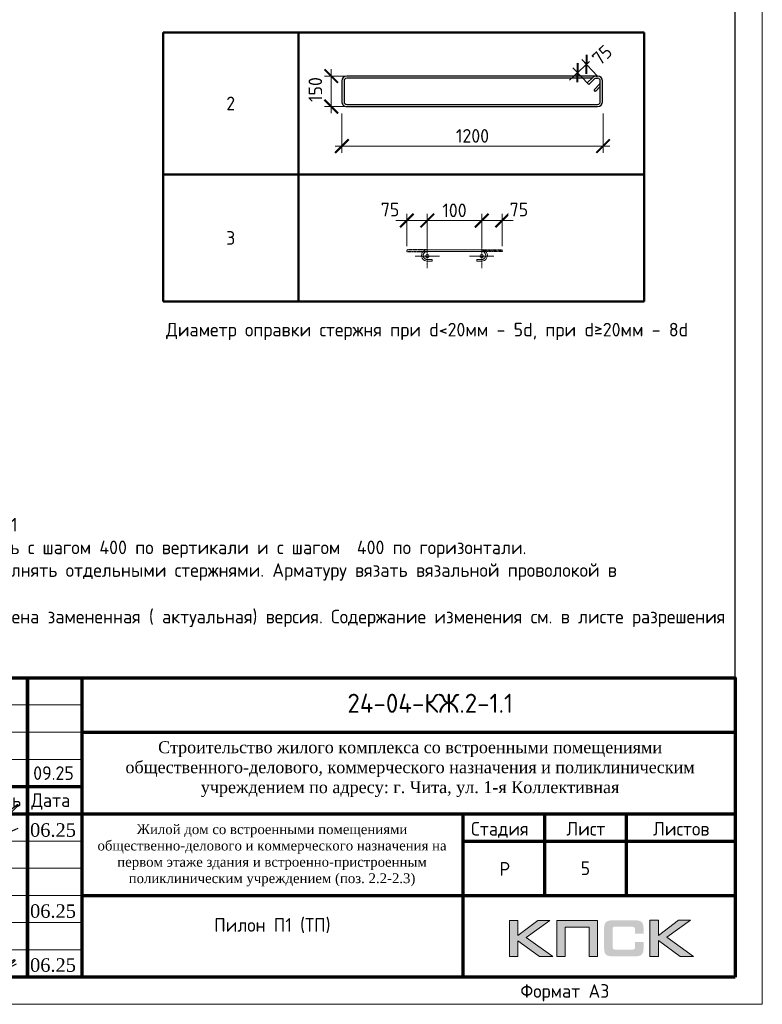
# Model space of a CAD drawing. Header units: millimetres. Extents: x 376598 to 1249954, y -318491 to -22134.
# Tile 4 of 256: x 557531 to 571172, y -317679 to -299588. Entities that reach past the tile are written whole.
import ezdxf
from ezdxf.enums import TextEntityAlignment as Align

# ---------------------------------------------------------------- set-up
doc = ezdxf.new("R2010")
doc.units = ezdxf.units.MM
doc.linetypes.add('CENTER2', pattern=[28.575, 19.05, -3.175, 3.175, -3.175])
doc.linetypes.add('GOST2.303 4', pattern=[7, 5, -2, 0])
for name, color, linetype in [('PDF _S_NET_PROFILE_AXIS', 7, 'Continuous'), ('PDF7_Text', 7, 'Continuous'), ('PDF8_Text', 7, 'Continuous'), ('Рамка печать', 7, 'Continuous'), ('ТОЛСТЫЕ_ОСНОВНЫЕ', 6, 'Continuous')]:
    doc.layers.add(name, color=color, linetype=linetype)
for name, color, linetype, lineweight in [('Арм_шпильки', 143, 'Continuous', 18), ('Выноски', 20, 'Continuous', 20), ('Каркасы ригель', 3, 'Continuous', 0), ('Осевая', 10, 'CENTER2', 20), ('подоснова', 151, 'Continuous', 5), ('поз.', 2, 'Continuous', 25), ('размер', 1, 'Continuous', 25), ('РАЗМЕРЫ', 1, 'Continuous', 9), ('Рамка', 7, 'Continuous', 70), ('Текст', 7, 'Continuous', 25), ('ТОНКИЕ', 7, 'Continuous', 9)]:
    doc.layers.add(name, color=color, linetype=linetype, lineweight=lineweight)
doc.styles.add('GOST 2.304', font='CS_Gost2304.shx')
doc.styles.add('GOST-2.304_Type-B', font='GOST_Common.ttf')
doc.styles.add('PDF Times New Roman', font='times.ttf')
doc.styles.add('style1', font='GOST_Common.ttf', dxfattribs={"height": 500})
doc.styles.add('ГОСТ', font='GOST_Common.ttf')
doc.dimstyles.new('мой', dxfattribs={"dimscale": 100, "dimtxt": 2.5, "dimasz": 2.5, "dimexe": 1.25, "dimexo": 0.625, "dimtad": 1, "dimdec": 0, "dimtxsty": 'GOST-2.304_Type-B', "dimblk": 'ARCHTICK', "dimcen": 2.5, "dimdle": 2, "dimaunit": 1, "dimadec": 1, "dimazin": 2, "dimtfac": 1, "dimtdec": 0, "dimtmove": 1, "dimatfit": 3, "dimfxl": 1, "dimtfill": 1, "dimlwd": -1, "dimlwe": -1, "dimarcsym": 0})
doc.dimstyles.new('мой 25', dxfattribs={"dimscale": 100, "dimtxt": 2.5, "dimasz": 2.5, "dimexe": 1.25, "dimexo": 0.625, "dimtad": 1, "dimdec": 0, "dimlfac": 0.5, "dimtxsty": 'GOST-2.304_Type-B', "dimblk": 'ARCHTICK', "dimcen": 2.5, "dimdle": 1.25, "dimaunit": 1, "dimadec": 1, "dimazin": 2, "dimtfac": 1, "dimtdec": 0, "dimtmove": 1, "dimatfit": 3, "dimfxl": 6, "dimfxlon": 1, "dimtfill": 1, "dimlwd": -1, "dimlwe": -1, "dimarcsym": 0})
doc.dimstyles.new('СПДС', dxfattribs={"dimscale": 100, "dimtxt": 2.5, "dimasz": 2.5, "dimexe": 1.25, "dimexo": 0, "dimtad": 1, "dimdec": 0, "dimtxsty": 'GOST-2.304_Type-B', "dimblk": 'ARCHTICK', "dimcen": 2.5, "dimdle": 2, "dimadec": 0, "dimazin": 2, "dimtfac": 0.75, "dimtdec": 0, "dimtmove": 1, "dimatfit": 3, "dimfxl": 1, "dimtolj": 1, "dimarcsym": 1})

# ---------------------------------------------------------------- blocks, each defined once
blk = doc.blocks.new('*T408')
at = {"layer": 'Выноски', "color": 0, "linetype": 'ByBlock', "lineweight": 50, "transparency": 16777216}
for p, q in [((0, 0), (8834, 0)), ((0, 0), (0, -4943)), ((2484, 0), (2484, -4943)), ((8834, 0), (8834, -4943)), ((0, -2606), (8834, -2606)), ((0, -4943), (8834, -4943))]:
    blk.add_line(p, q, dxfattribs=at)
at = {"layer": 'Выноски', "color": 0, "transparency": 16777216, "char_height": 250, "width": 2183.67, "attachment_point": 5, "style": 'GOST-2.304_Type-B'}
for s, insert in [('2', (1242, -1303)), ('3', (1242, -3774))]:
    blk.add_mtext(s, dxfattribs=dict(at, insert=insert))
blk = doc.blocks.new('*U25')
for p, q in [((-8, 0), (-7, 7.2)), ((-7, -7.2), (-8, 0)), ((-7, 7.2), (-4.2, 14)), ((-4.2, 14), (0.2, 19.8)), ((0.2, 19.8), (6, 24.2)), ((6, 24.2), (12.8, 27)), ((12.8, 27), (20, 28)), ((44, 28), (20, 28)), ((20, 20), (44, 20)), ((44, 20), (44, 28)), ((262.7, 28), (286.7, 28)), ((262.7, 20), (262.7, 28)), ((286.7, 20), (262.7, 20)), ((293.9, 27), (286.7, 28)), ((300.7, 24.2), (293.9, 27)), ((306.5, 19.8), (300.7, 24.2)), ((310.9, 14), (306.5, 19.8)), ((313.7, 7.2), (310.9, 14)), ((314.7, 0), (313.7, 7.2)), ((-4.2, -14), (-7, -7.2)), ((0.2, -19.8), (-4.2, -14)), ((6, -24.2), (0.2, -19.8)), ((12.8, -27), (6, -24.2)), ((20, -28), (12.8, -27)), ((20, -28), (286.7, -28)), ((286.7, -28), (293.9, -27)), ((293.9, -27), (300.7, -24.2)), ((300.7, -24.2), (306.5, -19.8)), ((306.5, -19.8), (310.9, -14)), ((310.9, -14), (313.7, -7.2)), ((313.7, -7.2), (314.7, 0))]:
    blk.add_line(p, q)
at = {"color": 0, "linetype": 'ByBlock', "lineweight": -2}
for p, q in [((0, 0), (0.7, 5.2)), ((0.7, 5.2), (2.7, 10)), ((2.7, 10), (5.9, 14.1)), ((5.9, 14.1), (10, 17.3)), ((10, 17.3), (14.8, 19.3)), ((14.8, 19.3), (20, 20)), ((291.8, 19.3), (286.7, 20)), ((296.7, 17.3), (291.8, 19.3)), ((300.8, 14.1), (296.7, 17.3)), ((304, 10), (300.8, 14.1)), ((306, 5.2), (304, 10)), ((306.7, 0), (306, 5.2)), ((0.7, -5.2), (0, 0)), ((2.7, -10), (0.7, -5.2)), ((5.9, -14.1), (2.7, -10)), ((10, -17.3), (5.9, -14.1)), ((14.8, -19.3), (10, -17.3)), ((20, -20), (14.8, -19.3)), ((20, -20), (286.7, -20)), ((286.7, -20), (291.8, -19.3)), ((291.8, -19.3), (296.7, -17.3)), ((296.7, -17.3), (300.8, -14.1)), ((300.8, -14.1), (304, -10)), ((304, -10), (306, -5.2)), ((306, -5.2), (306.7, 0))]:
    blk.add_line(p, q, dxfattribs=at)
at = {"style": 'GOST 2.304', "oblique": 15, "flags": 9}
for tag, p in [('ДИАМЕТР', (117.8, -62.2)), ('ДЛИНА', (118.1, -72.5)), ('ПОЗИЦИЯ', (118, -56.6)), ('КЛАСС', (118, -67.8)), ('МАССА', (118.7, -78.2))]:
    blk.add_attdef(tag, p, '', height=2.5, dxfattribs=at)
blk = doc.blocks.new('_ArchTick')
at = {"color": 0, "linetype": 'ByBlock', "const_width": 0.15}
blk.add_lwpolyline([(-0.5, -0.5), (0.5, 0.5)], dxfattribs=at)
blk = doc.blocks.new('*D407')
at = {"layer": 'DEFPOINTS', "color": 0, "lineweight": 0, "transparency": 16777216}
for p in [(566018, -303278), (565018, -303816), (566018, -303815)]:
    blk.add_point(p, dxfattribs=at)
at = {"layer": 'РАЗМЕРЫ', "color": 0, "linetype": 'Continuous', "transparency": 16777216}
for p, q in [((565018, -303753), (565018, -303153)), ((566018, -303752), (566018, -303153)), ((564818, -303278), (566218, -303278))]:
    blk.add_line(p, q, dxfattribs=at)
at = {"layer": 'РАЗМЕРЫ', "color": 0, "transparency": 16777216, "xscale": 250, "yscale": 250, "zscale": 250, "rotation": 180}
blk.add_blockref('_ArchTick', (565018, -303278), dxfattribs=at)
at = {"layer": 'РАЗМЕРЫ', "color": 0, "transparency": 16777216, "xscale": 250, "yscale": 250, "zscale": 250}
blk.add_blockref('_ArchTick', (566018, -303278), dxfattribs=at)
at = {"layer": 'РАЗМЕРЫ', "color": 0, "lineweight": 0, "transparency": 16777216, "insert": (565518, -303091), "char_height": 250, "attachment_point": 5, "style": 'GOST-2.304_Type-B', "bg_fill": 3, "box_fill_scale": 1.1, "bg_fill_color": 256, "bg_fill_true_color": 13158600, "bg_fill_transparency": 0}
blk.add_mtext('100', dxfattribs=at)
blk = doc.blocks.new('*D409')
at = {"layer": 'DEFPOINTS', "color": 0, "lineweight": 0}
for p in [(564642, -303278), (564642, -303815), (565018, -303816)]:
    blk.add_point(p, dxfattribs=at)
at = {"layer": 'РАЗМЕРЫ', "color": 0, "linetype": 'Continuous'}
for p, q in [((564642, -303752), (564642, -303153)), ((565018, -303753), (565018, -303153)), ((565218, -303278), (564442, -303278))]:
    blk.add_line(p, q, dxfattribs=at)
at = {"layer": 'РАЗМЕРЫ', "color": 0, "xscale": 250, "yscale": 250, "zscale": 250, "rotation": 180}
blk.add_blockref('_ArchTick', (564642, -303278), dxfattribs=at)
at = {"layer": 'РАЗМЕРЫ', "color": 0, "xscale": 250, "yscale": 250, "zscale": 250}
blk.add_blockref('_ArchTick', (565018, -303278), dxfattribs=at)
at = {"layer": 'РАЗМЕРЫ', "color": 0, "lineweight": 0, "insert": (564335, -303076), "char_height": 250, "attachment_point": 5, "style": 'GOST-2.304_Type-B', "bg_fill": 3, "box_fill_scale": 1.1, "bg_fill_color": 256, "bg_fill_true_color": 13158600, "bg_fill_transparency": 0}
blk.add_mtext('75', dxfattribs=at)
blk = doc.blocks.new('*D410')
at = {"layer": 'DEFPOINTS', "color": 0, "lineweight": 0}
for p in [(566394, -303278), (566018, -303816), (566394, -303815)]:
    blk.add_point(p, dxfattribs=at)
at = {"layer": 'РАЗМЕРЫ', "color": 0, "linetype": 'Continuous'}
for p, q in [((566018, -303753), (566018, -303153)), ((566394, -303752), (566394, -303153)), ((565818, -303278), (566594, -303278))]:
    blk.add_line(p, q, dxfattribs=at)
at = {"layer": 'РАЗМЕРЫ', "color": 0, "xscale": 250, "yscale": 250, "zscale": 250, "rotation": 180}
blk.add_blockref('_ArchTick', (566018, -303278), dxfattribs=at)
at = {"layer": 'РАЗМЕРЫ', "color": 0, "xscale": 250, "yscale": 250, "zscale": 250}
blk.add_blockref('_ArchTick', (566394, -303278), dxfattribs=at)
at = {"layer": 'РАЗМЕРЫ', "color": 0, "lineweight": 0, "insert": (566701, -303076), "char_height": 250, "attachment_point": 5, "style": 'GOST-2.304_Type-B', "bg_fill": 3, "box_fill_scale": 1.1, "bg_fill_color": 256, "bg_fill_true_color": 13158600, "bg_fill_transparency": 0}
blk.add_mtext('75', dxfattribs=at)
blk = doc.blocks.new('*U26')
at = {"color": 0, "linetype": 'ByBlock', "lineweight": -2}
for p, q in [((108.8, 1198.9), (12.5, 1198.9)), ((108.8, 1188.9), (12.5, 1188.9)), ((38.8, 1188.9), (60.9, 1166.9)), ((-10, 1176.4), (-10, 12.5)), ((-10, 1169.4), (-10, 1176.4)), ((22, 1128), (-3.4, 1153.5)), ((0, 1169.4), (0, 1176.4)), ((0, 1150.1), (0, 12.5)), ((3.7, 1160.6), (29.1, 1135.1)), ((53.8, 1159.8), (28.3, 1185.2)), ((60.9, 1166.9), (53.8, 1159.8)), ((121.3, 12.5), (121.3, 1176.4)), ((131.3, 12.5), (131.3, 1176.4)), ((29.1, 1135.1), (22, 1128)), ((12.5, 0), (108.8, 0)), ((12.5, -10), (108.8, -10))]:
    blk.add_line(p, q, dxfattribs=at)
for centre, radius, start, end in [((12.5, 1176.4), 22.5, 90, 180), ((12.5, 1176.4), 12.5, 90, 180), ((19.5, 1176.4), 12.5, 45, 90), ((108.8, 1176.4), 22.5, 0, 90), ((108.8, 1176.4), 12.5, 0, 90), ((12.5, 1169.4), 22.5, 180, 225), ((12.5, 1169.4), 12.5, 180, 225), ((12.5, 12.5), 22.5, 180, 270), ((12.5, 12.5), 12.5, 180, 270), ((108.8, 12.5), 12.5, 270, 0), ((108.8, 12.5), 22.5, 270, 0)]:
    blk.add_arc(centre, radius, start, end, dxfattribs=at)
at = {"style": 'GOST 2.304', "oblique": 15, "flags": 9}
for tag, p in [('ДИАМЕТР', (-52.8, -63)), ('КЛАСС', (-53, -68.7)), ('ДЛИНА', (-52.5, -73.8)), ('ПОЗИЦИЯ', (-52.3, -58)), ('МАССА', (-52.3, -78.3))]:
    blk.add_attdef(tag, p, '', height=2.5, dxfattribs=at)
blk = doc.blocks.new('*D399')
at = {"layer": 'DEFPOINTS', "color": 0, "lineweight": 0, "transparency": 16777216}
for p in [(563449, -300956), (568248, -301094), (563449, -301910)]:
    blk.add_point(p, dxfattribs=at)
at = {"layer": 'РАЗМЕРЫ', "color": 0, "linetype": 'Continuous', "transparency": 16777216}
for p, q in [((563449, -301310), (563449, -302035)), ((568248, -301310), (568248, -302035)), ((568373, -301910), (563324, -301910))]:
    blk.add_line(p, q, dxfattribs=at)
at = {"layer": 'РАЗМЕРЫ', "color": 0, "transparency": 16777216, "xscale": 250, "yscale": 250, "zscale": 250, "rotation": 180}
blk.add_blockref('_ArchTick', (563449, -301910), dxfattribs=at)
at = {"layer": 'РАЗМЕРЫ', "color": 0, "transparency": 16777216, "xscale": 250, "yscale": 250, "zscale": 250}
blk.add_blockref('_ArchTick', (568248, -301910), dxfattribs=at)
at = {"layer": 'РАЗМЕРЫ', "color": 0, "lineweight": 0, "transparency": 16777216, "insert": (565849, -301723), "char_height": 250, "attachment_point": 5, "style": 'GOST-2.304_Type-B', "bg_fill": 3, "box_fill_scale": 1.1, "bg_fill_color": 256, "bg_fill_true_color": 13158600, "bg_fill_transparency": 0}
blk.add_mtext('1200', dxfattribs=at)
blk = doc.blocks.new('*D415')
at = {"layer": 'DEFPOINTS', "color": 0, "lineweight": 0, "transparency": 16777216}
for p in [(563254, -300624), (564764, -300624), (564418, -301183)]:
    blk.add_point(p, dxfattribs=at)
at = {"layer": 'РАЗМЕРЫ', "color": 0, "linetype": 'Continuous', "transparency": 16777216}
for p, q in [((563854, -300624), (563129, -300624)), ((563254, -301308), (563254, -300499)), ((563854, -301183), (563129, -301183))]:
    blk.add_line(p, q, dxfattribs=at)
at = {"layer": 'РАЗМЕРЫ', "color": 0, "lineweight": 0, "transparency": 16777216, "insert": (562962, -300872), "char_height": 250, "attachment_point": 5, "rotation": 90, "style": 'GOST-2.304_Type-B', "bg_fill": 3, "box_fill_scale": 1.1, "bg_fill_color": 256, "bg_fill_true_color": 13158600, "bg_fill_transparency": 0}
blk.add_mtext('150', dxfattribs=at)
at = {"layer": 'РАЗМЕРЫ', "color": 0, "transparency": 16777216, "xscale": 250, "yscale": 250, "zscale": 250}
for p, rotation in [((563254, -300624), 90), ((563254, -301183), 270)]:
    blk.add_blockref('_ArchTick', p, dxfattribs=dict(at, rotation=rotation))
blk = doc.blocks.new('*U56')
at = {"layer": 'ТОЛСТЫЕ_ОСНОВНЫЕ', "color": 6}
blk.add_lwpolyline([(20, 5), (415, 5), (415, 292), (20, 292)], close=True, dxfattribs=at)
at = {"layer": 'ТОНКИЕ'}
blk.add_lwpolyline([(0, 0), (420, 0), (420, 297), (0, 297)], close=True, dxfattribs=at)
at = {"layer": 'Текст', "style": 'style1'}
blk.add_text('Формат А3', height=2.5, dxfattribs=at).set_placement((375.57, 1.2))
blk = doc.blocks.new('11')
at = {"layer": 'Выноски'}
for p, q in [((47962, 66737), (47989, 66781)), ((47989, 66781), (48016, 66806)), ((48016, 66806), (48038, 66823)), ((48038, 66823), (48060, 66786)), ((48060, 66786), (48058, 66769)), ((47885, 66608), (47944, 66700)), ((47944, 66700), (47962, 66737))]:
    blk.add_line(p, q, dxfattribs=at)
blk.add_lwpolyline([(47863, 66761), (47937, 66865), (47843, 66458), (47885, 66564), (47905, 66616), (47954, 66628), (47979, 66606), (47957, 66539), (47937, 66487), (47947, 66458), (47991, 66470), (48051, 66611), (48041, 66569), (48023, 66505), (48023, 66448), (48065, 66448), (48090, 66529), (48110, 66608), (48043, 66369), (47972, 66275), (47954, 66344), (47991, 66389), (48078, 66431), (48142, 66470), (48154, 66441), (48204, 66512), (48246, 66606), (48209, 66455), (48204, 66418), (48295, 66574), (48265, 66463), (48265, 66455), (48312, 66453), (48342, 66529), (48347, 66584), (48337, 66465), (48349, 66453), (48401, 66569), (48443, 66616), (48461, 66678), (48466, 66727), (48436, 66811), (48399, 66754), (48399, 66618), (48389, 66549), (48374, 66507), (48416, 66564), (48441, 66576), (48451, 66524), (48433, 66482), (48419, 66453), (48424, 66428), (48458, 66421)], dxfattribs=at)
blk = doc.blocks.new('яяя')
at = {"lineweight": 30}
for points in [[(345424, 110432), (345425, 110410), (345424, 110397), (345417, 110379), (345406, 110350), (345390, 110319), (345357, 110275), (345310, 110221), (345265, 110176), (345198, 110110), (345161, 110077), (345133, 110066), (345116, 110066), (345102, 110075), (345090, 110091), (345082, 110115), (345074, 110146), (345066, 110182), (345064, 110206), (345067, 110234), (345077, 110278), (345095, 110320), (345114, 110361), (345134, 110395), (345159, 110428), (345195, 110469), (345228, 110506), (345284, 110560), (345331, 110595), (345379, 110625), (345435, 110648), (345486, 110670), (345532, 110686), (345573, 110696), (345605, 110698), (345621, 110695), (345635, 110687), (345648, 110671), (345656, 110649), (345659, 110625), (345659, 110583), (345656, 110553), (345647, 110523), (345635, 110489), (345387, 110033), (345349, 109985), (345311, 109948), (345247, 109889), (345209, 109858), (345192, 109844), (345180, 109837), (345157, 109833), (345150, 109835), (345140, 109842), (345135, 109856), (345138, 109881), (345148, 109892), (345183, 109930), (345267, 110024), (345343, 110105), (345455, 110213), (345617, 110343), (345775, 110456), (345811, 110526), (345838, 110607), (345890, 110740), (345902, 110771), (345698, 110295), (345672, 110226), (345626, 110132), (345572, 110032), (345518, 109953), (345481, 109918), (345497, 110001), (345567, 110147), (345655, 110301), (345760, 110442)], [(345481, 109918), (345476, 109896), (345475, 109874), (345485, 109861), (345506, 109866), (345539, 109891), (345632, 109983), (345968, 110450), (346022, 110527), (346029, 110560), (346027, 110579), (346026, 110590), (346010, 110605), (345993, 110609), (345975, 110601), (345962, 110584), (345954, 110562), (345857, 110421), (345783, 110292), (345741, 110183), (345701, 110079), (345665, 109985), (345660, 109952), (345666, 109929), (345669, 109915), (345682, 109910), (345702, 109914), (345735, 109941), (345846, 110007), (346065, 110160), (346075, 110193), (346070, 110217), (346066, 110236), (346052, 110241), (346030, 110241), (346007, 110228), (345978, 110203), (345960, 110164), (345892, 110010), (345895, 109986), (345904, 109966), (345925, 109964), (345969, 109968), (346045, 110000), (346218, 110114), (346261, 110154), (346280, 110184), (346282, 110210), (346278, 110225), (346263, 110229), (346241, 110222), (346220, 110198), (346162, 110049), (345989, 109904), (345932, 109849), (345906, 109805), (345891, 109739), (345890, 109690), (345899, 109652), (345924, 109647), (345956, 109655), (345980, 109674), (346058, 109838), (346158, 110046), (346261, 110098), (346314, 110120), (346292, 110079), (346269, 110036), (346261, 110008), (346267, 109998), (346293, 109998), (346363, 110039), (346445, 110095), (346421, 110068), (346414, 110040), (346407, 110011), (346416, 109990), (346466, 109972), (346509, 109977), (346574, 109984), (347172, 110293)], [(346586, 109971), (346543, 109917), (346509, 109873), (346489, 109825), (346475, 109767), (346472, 109710), (346478, 109675), (346485, 109641), (346501, 109621), (346517, 109602), (346542, 109589), (346568, 109592), (346605, 109620), (346680, 109731), (346736, 109842), (346865, 110115), (346962, 110290), (346969, 110318), (346979, 110360), (347013, 110403), (347056, 110434), (347091, 110450), (347109, 110450), (347121, 110434), (347115, 110405), (347072, 110355), (347012, 110307), (346924, 110222)]]:
    blk.add_lwpolyline(points, dxfattribs=at)
blk = doc.blocks.new('штамп кж1.1')
at = {"layer": 'Рамка печать', "lineweight": 20}
h = blk.add_hatch(color=0, dxfattribs=at)
h.paths.add_polyline_path([(419458, -85094), (419234, -85094), (418867, -85370), (418867, -85094), (418712, -85094), (418712, -85757), (418867, -85757), (418867, -85466), (419264, -85757), (419512, -85757), (419019, -85406)])
h.paths.add_polyline_path([(419737, -85219), (420175, -85219), (420175, -85757), (420329, -85757), (420329, -85094), (420165, -85094), (419583, -85094), (419583, -85251), (419583, -85757), (419737, -85757)])
h.paths.add_polyline_path([(421451, -85091), (421295, -85091), (421295, -85754), (421451, -85754), (421451, -85462), (421847, -85754), (422095, -85754), (421602, -85403), (422041, -85091), (421818, -85091), (421451, -85367)])
blk.add_hatch(color=204, dxfattribs=at).paths.add_polyline_path([(421166, -85165), (421164, -85157), (421161, -85151), (421158, -85145), (421154, -85139), (421151, -85134), (421147, -85129), (421143, -85124), (421139, -85120), (421133, -85117), (421128, -85113), (421122, -85109), (421115, -85107), (421108, -85104), (421100, -85101), (421093, -85099), (421075, -85096), (421056, -85093), (421035, -85092), (421012, -85091), (420617, -85091), (420594, -85092), (420573, -85093), (420553, -85096), (420536, -85099), (420528, -85102), (420521, -85104), (420514, -85107), (420508, -85110), (420502, -85113), (420496, -85117), (420491, -85120), (420486, -85124), (420482, -85129), (420478, -85134), (420474, -85139), (420471, -85145), (420468, -85151), (420466, -85158), (420463, -85165), (420461, -85172), (420457, -85188), (420455, -85206), (420453, -85226), (420453, -85248), (420453, -85596), (420453, -85618), (420455, -85638), (420457, -85656), (420461, -85673), (420463, -85680), (420466, -85687), (420468, -85694), (420471, -85700), (420474, -85705), (420478, -85711), (420482, -85716), (420486, -85720), (420491, -85725), (420496, -85728), (420502, -85731), (420508, -85735), (420514, -85738), (420521, -85740), (420528, -85743), (420536, -85745), (420553, -85749), (420573, -85751), (420594, -85753), (420617, -85754), (421012, -85754), (421035, -85753), (421056, -85752), (421075, -85749), (421092, -85746), (421100, -85743), (421108, -85741), (421115, -85738), (421122, -85735), (421128, -85732), (421133, -85728), (421139, -85725), (421143, -85720), (421147, -85716), (421151, -85711), (421154, -85706), (421158, -85700), (421161, -85694), (421164, -85688), (421166, -85680), (421169, -85673), (421172, -85656), (421175, -85639), (421176, -85618), (421177, -85596), (421177, -85487), (421022, -85487), (421022, -85576), (421022, -85582), (421021, -85588), (421020, -85594), (421019, -85599), (421017, -85604), (421015, -85608), (421012, -85612), (421008, -85616), (421005, -85619), (421001, -85622), (420996, -85624), (420991, -85626), (420987, -85627), (420981, -85628), (420974, -85628), (420968, -85629), (420649, -85629), (420644, -85628), (420639, -85628), (420635, -85626), (420631, -85624), (420627, -85621), (420624, -85618), (420620, -85615), (420617, -85611), (420615, -85607), (420613, -85603), (420611, -85598), (420609, -85593), (420607, -85584), (420607, -85574), (420607, -85256), (420607, -85250), (420607, -85245), (420609, -85240), (420610, -85235), (420611, -85231), (420613, -85228), (420616, -85225), (420619, -85221), (420622, -85218), (420626, -85216), (420630, -85214), (420634, -85212), (420639, -85211), (420643, -85210), (420649, -85210), (420654, -85210), (420968, -85210), (420974, -85210), (420981, -85210), (420986, -85212), (420991, -85213), (420996, -85215), (421000, -85217), (421004, -85220), (421008, -85223), (421011, -85227), (421014, -85231), (421017, -85235), (421019, -85240), (421020, -85245), (421021, -85250), (421022, -85257), (421022, -85263), (421022, -85336), (421177, -85336), (421177, -85248), (421176, -85226), (421175, -85206), (421172, -85188), (421168, -85172)])
at = {"layer": 'PDF _S_NET_PROFILE_AXIS', "lineweight": 30, "elevation": 0}
blk.add_lwpolyline([(409123, -83320), (409140, -83299), (409161, -83282), (409174, -83265), (409208, -83231), (409216, -83227), (409221, -83219), (409229, -83214), (409238, -83206), (409259, -83189), (409276, -83176), (409288, -83172), (409297, -83172), (409297, -83176), (409293, -83185), (409280, -83198), (409191, -83274), (409174, -83282), (409157, -83299), (409106, -83329), (409085, -83341), (409060, -83358), (409055, -83363), (409051, -83363), (409060, -83358), (409072, -83350), (409077, -83350), (409081, -83346), (409077, -83350), (409072, -83354), (409064, -83358), (409047, -83371), (409030, -83380), (409013, -83397), (408971, -83426), (408933, -83460), (408890, -83502), (408878, -83515), (408873, -83524), (408865, -83528), (408857, -83540), (408840, -83562), (408827, -83583), (408818, -83600), (408797, -83625), (408772, -83646), (408717, -83701), (408683, -83727), (408666, -83735), (408653, -83744), (408628, -83752), (408603, -83752), (408594, -83744), (408590, -83731), (408586, -83706), (408586, -83680), (408590, -83667), (408598, -83655), (408611, -83642), (408636, -83629), (408645, -83621), (408662, -83612), (408683, -83600), (408696, -83595), (408708, -83583), (408725, -83574), (408742, -83562), (408785, -83536), (408831, -83507), (408873, -83481), (408912, -83456), (408928, -83443), (408941, -83435), (408954, -83430), (408962, -83422), (408962, -83426), (408954, -83430), (408950, -83435), (408937, -83443), (408920, -83456), (408882, -83477), (408797, -83532), (408755, -83557), (408721, -83574), (408708, -83583), (408696, -83587), (408687, -83591), (408679, -83591), (408666, -83595), (408658, -83591), (408653, -83587), (408653, -83570), (408658, -83557), (408658, -83545), (408662, -83528), (408674, -83502), (408691, -83477), (408700, -83468), (408704, -83460), (408717, -83456), (408751, -83439), (408763, -83439), (408772, -83435), (408785, -83430), (408848, -83418), (408873, -83405), (408895, -83397), (408933, -83380), (408954, -83371), (408975, -83358), (408992, -83346), (409005, -83333), (409039, -83308), (409064, -83295), (409077, -83286), (409094, -83274), (409127, -83244), (409144, -83231), (409153, -83223), (409157, -83223), (409149, -83240), (409123, -83265), (409111, -83274), (409077, -83299), (409064, -83308), (409051, -83320), (409026, -83350), (409013, -83363), (409009, -83371), (408992, -83392), (408979, -83401), (408967, -83418), (408962, -83422), (408962, -83426), (408958, -83430), (408950, -83435), (408937, -83447), (408916, -83473), (408903, -83485), (408890, -83502), (408882, -83515), (408873, -83524), (408869, -83528), (408873, -83524), (408878, -83524), (408873, -83528), (408865, -83549), (408857, -83553), (408852, -83562), (408848, -83566), (408823, -83617), (408823, -83629), (408818, -83638), (408823, -83642), (408827, -83642), (408840, -83629), (408852, -83621), (408907, -83566), (408941, -83540), (408954, -83528), (408967, -83524), (408971, -83515), (408984, -83502), (408988, -83494), (408996, -83494), (408996, -83498), (408979, -83515), (408962, -83536), (408937, -83557), (408924, -83566), (408912, -83579), (408907, -83579), (408899, -83583), (408895, -83591), (408895, -83612), (408899, -83617), (408907, -83617), (408920, -83608), (408937, -83591), (408945, -83579), (408954, -83570), (408979, -83540), (408996, -83524), (409005, -83511), (409017, -83507), (409022, -83502), (409026, -83502), (409013, -83515), (409005, -83528), (408992, -83536), (408971, -83562), (408954, -83583), (408945, -83591), (408941, -83600), (408937, -83612), (408937, -83625), (408941, -83629), (408954, -83634), (408958, -83629), (408967, -83612), (408979, -83600), (409000, -83583), (409009, -83574), (409022, -83574), (409026, -83583), (409026, -83608), (409030, -83608), (409039, -83604), (409051, -83595), (409077, -83570), (409085, -83557), (409089, -83553), (409089, -83549), (409085, -83549), (409081, -83553), (409072, -83557), (409047, -83574), (409017, -83595), (408979, -83621), (408971, -83625), (408958, -83629), (408950, -83638), (408933, -83663), (408924, -83684), (408903, -83722), (408886, -83765), (408865, -83811), (408848, -83862), (408840, -83883), (408827, -83909), (408827, -83921), (408831, -83921), (408835, -83917), (408840, -83909), (408848, -83896), (408852, -83888), (408861, -83875), (408886, -83841), (408903, -83816), (408924, -83782), (408954, -83748), (408984, -83706), (409043, -83625), (409077, -83583), (409106, -83545), (409132, -83511), (409157, -83481), (409174, -83456), (409195, -83430), (409229, -83388), (409263, -83350), (409305, -83308), (409394, -83214), (409441, -83172), (409479, -83130), (409517, -83092), (409551, -83062), (409580, -83037), (409606, -83016), (409627, -82999), (409644, -82986), (409657, -82977), (409665, -82969), (409674, -82969), (409674, -82965), (409682, -82960), (409682, -82982), (409674, -82994), (409665, -83003), (409661, -83011), (409563, -83109), (409538, -83138), (409504, -83168), (409318, -83354), (409242, -83422), (409187, -83477), (409178, -83490), (409170, -83498), (409161, -83502), (409157, -83507), (409157, -83511), (409161, -83511), (409170, -83507), (409182, -83494), (409212, -83477), (409225, -83464), (409238, -83460), (409246, -83452), (409263, -83443), (409276, -83443), (409276, -83452), (409267, -83468), (409259, -83481), (409242, -83502), (409238, -83515), (409233, -83524), (409229, -83528), (409229, -83532), (409238, -83540), (409242, -83536), (409246, -83536), (409254, -83532), (409267, -83524), (409318, -83485), (409356, -83460), (409381, -83452), (409386, -83452), (409390, -83456), (409390, -83494), (409394, -83507), (409398, -83515), (409407, -83519), (409415, -83515), (409424, -83515), (409449, -83507), (409492, -83490), (409521, -83477), (409551, -83460), (409593, -83443), (409635, -83422), (409690, -83397)], dxfattribs=at)
at = {"layer": 'Рамка', "color": 7}
for p, q in [((405358, -83134), (405358, -80634)), ((407358, -83134), (407358, -80634)), ((410858, -81634), (422858, -81634)), ((404358, -82634), (410858, -82634)), ((404358, -83134), (422858, -83134)), ((419358, -83134), (419358, -84634)), ((420858, -83134), (420858, -84634)), ((417858, -83634), (422858, -83634)), ((417858, -83634), (422858, -83634)), ((410858, -84634), (422858, -84634))]:
    blk.add_line(p, q, dxfattribs=at)
at = {"layer": 'Рамка'}
for p, q in [((406358, -86134), (406358, -80634)), ((408358, -86134), (408358, -80634)), ((408358, -80634), (408358, -86134)), ((409858, -80634), (409858, -86134)), ((409858, -86134), (409858, -80634)), ((410858, -80634), (410858, -86134)), ((417858, -83134), (417858, -86134))]:
    blk.add_line(p, q, dxfattribs=at)
at = {"layer": 'Рамка', "color": 7, "lineweight": 15}
for p, q in [((404358, -81134), (410858, -81134)), ((404358, -81634), (410858, -81634)), ((404358, -82134), (410858, -82134)), ((404358, -83634), (410858, -83634)), ((404358, -84134), (410858, -84134)), ((404358, -84634), (410858, -84634)), ((404358, -85134), (410858, -85134)), ((404358, -85634), (410858, -85634))]:
    blk.add_line(p, q, dxfattribs=at)
at = {"layer": 'Рамка'}
blk.add_lwpolyline([(422858, -86134), (404358, -86134), (404358, -80634), (422858, -80634)], close=True, dxfattribs=at)
at = {"layer": 'Рамка печать', "color": 0, "lineweight": 20}
for points in [[(418712, -85757), (418712, -85094), (418867, -85094), (418867, -85370), (419234, -85094), (419458, -85094), (419019, -85406), (419512, -85757), (419264, -85757), (418867, -85466), (418867, -85757), (418712, -85757)], [(419737, -85757), (419737, -85219), (420175, -85219), (420175, -85757), (420329, -85757), (420329, -85094), (420165, -85094), (419583, -85094), (419583, -85251), (419583, -85757), (419737, -85757)], [(421295, -85754), (421295, -85091), (421451, -85091), (421451, -85367), (421818, -85091), (422041, -85091), (421602, -85403), (422095, -85754), (421847, -85754), (421451, -85462), (421451, -85754), (421295, -85754)]]:
    blk.add_lwpolyline(points, close=True, dxfattribs=at)
at = {"color": 2, "lineweight": 60, "xscale": 0.5, "yscale": 0.5, "zscale": 0.5}
blk.add_blockref('яяя', (236070, -141038), dxfattribs=at)
at = {"layer": 'Выноски', "color": 0}
blk.add_blockref('11', (360773, -151499), dxfattribs=at)
at = {"layer": 'PDF7_Text', "char_height": 248, "attachment_point": 7, "style": 'PDF Times New Roman'}
for s, insert in [('Патрушев', (406387, -83634)), ('06.25', (409908, -83561)), ('06.25', (409908, -85050)), ('Жукова', (406466, -86056)), ('06.25', (409908, -86042))]:
    blk.add_mtext(s, dxfattribs=dict(at, insert=insert))
at = {"layer": 'PDF7_Text', "insert": (410912, -84467), "char_height": 180, "width": 6881.02, "attachment_point": 7, "style": 'PDF Times New Roman'}
blk.add_mtext('\\pxqc;Жилой дом со встроенными помещениями общественно-делового и коммерческого назначения на первом этаже здания и встроенно-пристроенным поликлиническим учреждением (поз. 2.2-2.3)', dxfattribs=at)
at = {"layer": 'PDF7_Text', "insert": (406426, -85084), "char_height": 247.95, "attachment_point": 7, "style": 'PDF Times New Roman'}
blk.add_mtext_dynamic_manual_height_columns('{\\C256;Куликов}', width=2000, gutter_width=1250, heights=[0], dxfattribs=at)
at = {"layer": 'PDF8_Text', "char_height": 248, "attachment_point": 7, "style": 'PDF Times New Roman'}
for s, insert in [('ГИП', (404451, -83561)), ('Исполнит.', (404432, -85007)), ('Н.контр.', (404445, -86056))]:
    blk.add_mtext(s, dxfattribs=dict(at, insert=insert))
at = {"layer": 'Текст', "color": 7, "style": 'ГОСТ'}
blk.add_text('24-04-КЖ.2-1.1', height=350, dxfattribs=at).set_placement((417259, -81103), align=Align.MIDDLE_CENTER)
for s, p in [('Изм.', (404522, -82993)), ('Лист', (406493, -82996)), ('N док.', (407423, -82993)), ('Подпись', (408507, -83008)), ('Дата', (409929, -83008)), ('Стадия', (418009, -83534)), ('Лист', (419758, -83534)), ('Листов', (421350, -83534)), ('Р', (418530, -84272))]:
    blk.add_text(s, height=250, dxfattribs=at).set_placement(p)
at = {"layer": 'Текст', "color": 7, "style": 'ГОСТ', "width": 0.9}
blk.add_text('Кол.уч.', height=250, dxfattribs=at).set_placement((405423, -82992))
at = {"layer": 'Текст', "color": 7, "insert": (411117, -81801), "char_height": 220, "attachment_point": 1, "style": 'ГОСТ'}
blk.add_mtext_dynamic_manual_height_columns('\\pxqc;{\\fTimes New Roman|b0|i0|c204|p18;\\C256;Строительство жилого комплекса со встроенными помещениями общественного-делового, коммерческого назначения и поликлиническим учреждением по адресу: г. Чита, ул. 1-я Коллективная}', width=11543.07, gutter_width=12.5, heights=[0], dxfattribs=at)
blk = doc.blocks.new('*T416')
at = {"layer": 'Каркасы ригель', "color": 0, "linetype": 'ByBlock', "lineweight": -2, "transparency": 16777216}
for p, q in [((0, 0), (1500, 0)), ((0, -1000), (1500, -1000))]:
    blk.add_line(p, q, dxfattribs=at)
at = {"layer": 'Каркасы ригель', "color": 0, "linetype": 'ByBlock', "lineweight": 50, "transparency": 16777216}
for p, q in [((0, 0), (0, -1000)), ((1500, 0), (1500, -1000))]:
    blk.add_line(p, q, dxfattribs=at)
at = {"layer": 'Каркасы ригель', "color": 0, "linetype": 'Continuous', "lineweight": 0, "transparency": 16777216, "insert": (750, -500), "char_height": 250, "width": 1000, "attachment_point": 5, "style": 'ГОСТ'}
blk.add_mtext('5', dxfattribs=at)

msp = doc.modelspace()

# ---------------------------------------------------------------- linework, layer by layer
at = {"layer": 'Осевая', "ltscale": 0.1}
for p, q in [((565241.9, -303931.4), (564793.7, -303931.4)), ((566241.9, -303931.4), (565793.6, -303931.4))]:
    msp.add_line(p, q, dxfattribs=at)

# ---------------------------------------------------------------- block references
for name, p in [('*T408', (560165.6, -299824.3)), ('*T416', (567172.2, -314678.9))]:
    msp.add_blockref(name, p)
at = {"lineweight": 30, "xscale": 3.959999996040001, "yscale": 3.959999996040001, "zscale": 3.959999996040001, "rotation": 269.9999999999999}
msp.add_blockref('*U26', (563488.6, -300663.6), dxfattribs=at)
at = {"layer": 'Арм_шпильки', "color": 3, "xscale": 3.75, "yscale": 3.75, "zscale": 3.75, "rotation": 180}
msp.add_blockref('*U25', (566092.8, -303919.8), dxfattribs=at)
at = {"layer": 'размер'}
msp.add_blockref('штамп кж1.1', (147813.8, -231044.7), dxfattribs=at)

# ---------------------------------------------------------------- texts
at = {"ltscale": 100, "char_height": 250, "width": 17398.124, "attachment_point": 1, "style": 'GOST-2.304_Type-B'}
for s, insert in [(' Диаметр оправки стержня при d<20мм - 5d, при d≥20мм - 8d', (560068.8, -305157.8)), ('\\pxi-3,l3,t3,20;1.^IОбщие примечания см. лист 1\\P2.^IШпильки поз.3 устанавливать с шагом 400 по вертикали и с шагом  400 по горизонтали.\\P3.^IАрмирование пилонов  выполнять отдельными стержнями. Арматуру вязать вязальной проволокой в каждом пересечении.', (552180.5, -308742))]:
    msp.add_mtext(s, dxfattribs=dict(at, insert=insert))
at = {"layer": 'Выноски', "color": 240, "true_color": 0xed1f24, "insert": (552259.3, -310430.6, -3100), "char_height": 250, "width": 18219.66, "attachment_point": 1, "style": 'ГОСТ'}
msp.add_mtext('\\pxi-2,l2,sm1;В выделенной области представлена замененная ( актуальная) версия. Содержание изменения см. в листе разрешения на внесение изменений', dxfattribs=at)
at = {"layer": 'Текст', "color": 7, "style": 'GOST-2.304_Type-B'}
msp.add_text('09.25', height=250, dxfattribs=at).set_placement((557779.4, -313556.3))
at = {"layer": 'Текст', "color": 7, "insert": (558672.2, -315678.9), "char_height": 250, "attachment_point": 1, "style": 'ГОСТ'}
msp.add_mtext_dynamic_manual_height_columns('\\pxqc;{\\C256;\\PПилон П1 (ТП) }', width=7000, gutter_width=12.5, heights=[1500], dxfattribs=at)

# ---------------------------------------------------------------- dimensions: what is measured, and where the dimension line sits
at = {"layer": 'РАЗМЕРЫ', "lineweight": 0}
msp.add_linear_dim(base=(567942.1, -300407.5), p1=(567983.7, -300778.9), p2=(568147.2, -300624), angle=43.44872, location=(568230, -300237), text='75', dimstyle='СПДС', dxfattribs=at).render()

# ---------------------------------------------------------------- next in the draw order: dimensions: what is measured, and where the dimension line sits
dim = msp.add_linear_dim(base=(563449, -301910.1), p1=(568248.2, -301093.8), p2=(563449, -300955.8), dimstyle='мой 25', override={"dimlfac": 0.25}, dxfattribs=at)
dim.commit()
dim.dimension.update_dxf_attribs({"geometry": '*D399', "text_midpoint": (565848.6, -301722.6)})
dim = msp.add_linear_dim(base=(566017.8, -303278.3), p1=(565017.8, -303815.6), p2=(566017.8, -303814.8), text='100', dimstyle='мой', dxfattribs=at)
dim.commit()
dim.dimension.update_dxf_attribs({"geometry": '*D407', "text_midpoint": (565517.8, -303090.8)})

# ---------------------------------------------------------------- next in the draw order: linework, layer by layer
at = {"layer": 'поз.', "linetype": 'GOST2.303 4', "ltscale": 0.4}
for points in [[(565017.8, -303814.8), (564641.8, -303814.8), (564641.8, -303844.8), (565016.5, -303845)], [(566017.8, -303814.8), (566393.8, -303814.8), (566393.8, -303844.8), (566019, -303845)]]:
    msp.add_lwpolyline(points, dxfattribs=at)

# ---------------------------------------------------------------- next in the draw order: dimensions: what is measured, and where the dimension line sits
at = {"layer": 'РАЗМЕРЫ', "lineweight": 0}
dim = msp.add_linear_dim(base=(563254.4, -300624), p1=(564418.4, -301183.4), p2=(564764.1, -300624), angle=90, text='150', dimstyle='мой 25', override={"dimlfac": 0.25}, dxfattribs=at)
dim.commit()
dim.dimension.update_dxf_attribs({"geometry": '*D415', "text_midpoint": (563149.3, -300872.1), "dimtype": 160})

# ---------------------------------------------------------------- next in the draw order: dimensions: what is measured, and where the dimension line sits
dim = msp.add_linear_dim(base=(564641.8, -303278.3), p1=(565017.8, -303815.6), p2=(564641.8, -303814.8), text='75', dimstyle='мой', dxfattribs=at)
dim.commit()
dim.dimension.update_dxf_attribs({"geometry": '*D409', "text_midpoint": (564334.9, -303264), "dimtype": 160})
dim = msp.add_linear_dim(base=(566393.8, -303278.3), p1=(566017.7, -303815.6), p2=(566393.8, -303814.8), angle=180, text='75', dimstyle='мой', dxfattribs=at)
dim.commit()
dim.dimension.update_dxf_attribs({"geometry": '*D410', "text_midpoint": (566700.6, -303264), "dimtype": 160})

# ---------------------------------------------------------------- next in the draw order: linework, layer by layer
at = {"layer": 'Осевая', "ltscale": 0.1}
for p, q in [((565017.8, -303707.3), (565017.8, -304155.6)), ((566017.7, -303707.3), (566017.7, -304155.6))]:
    msp.add_line(p, q, dxfattribs=at)
at = {"layer": 'подоснова'}
for centre in [(565017.8, -303931.4), (566017.7, -303931.4)]:
    msp.add_circle(centre, 32, dxfattribs=at)

# ---------------------------------------------------------------- next in the draw order: block references
at = {"xscale": 100, "yscale": 100, "zscale": 100}
msp.add_blockref('*U56', (529172.2, -317678.9), dxfattribs=at)

doc.saveas('drawing.dxf')
